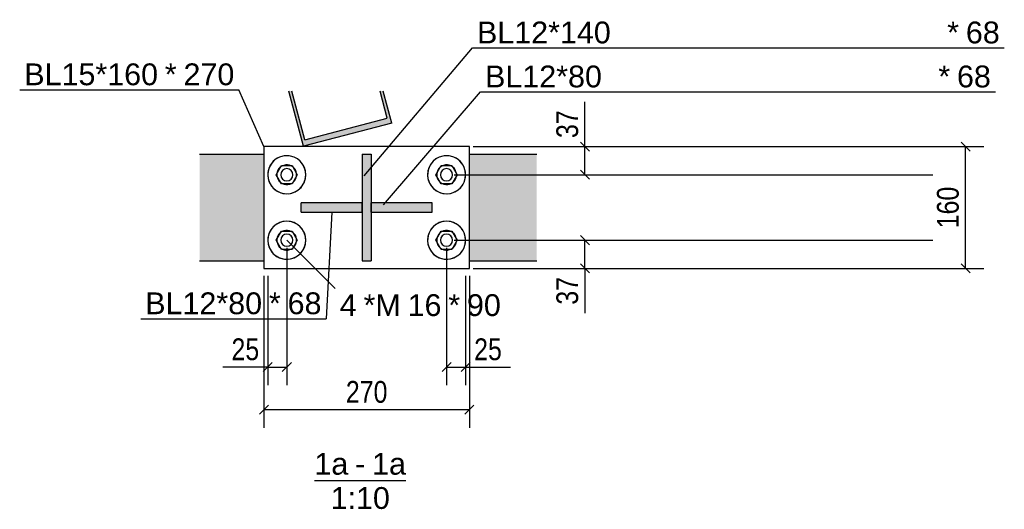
# Model space of a CAD drawing. Header units: millimetres. Extents: x 30 to 208467, y 44 to 15445.
# Tile 58 of 61: x 177327 to 178621, y 44 to 688. Entities that reach past the tile are written whole.
import ezdxf

# ---------------------------------------------------------------- set-up
doc = ezdxf.new("R2010")
doc.units = ezdxf.units.MM
doc.styles.add('Arial', font='ARIAL.TTF', dxfattribs={"height": 0.2})
doc.styles.add('Arial Narrow', font='ARIALN.TTF', dxfattribs={"height": 0.2})

# ---------------------------------------------------------------- blocks, each defined once
blk = doc.blocks.new('Unknown-24 - 51020')
at = {"color": 5}
blk.add_line((177714.6, 82.5), (177834.9, 82.5), dxfattribs=at)
at = {"color": 5, "style": 'Arial'}
for s, height, p in [('1a', 28.65, (177714.6, 90)), ('1a', 28.65, (177790.4, 90)), ('-', 28.7, (177768.1, 90)), ('1:10', 28.65, (177735.9, 45))]:
    blk.add_text(s, height=height, dxfattribs=at).set_placement(p)
blk = doc.blocks.new('Part-51021 - 51020')
blk.add_hatch(color=6).paths.add_polyline_path([(177805.1, 594), (177800.9, 594), (177810.4, 558.2), (177702.1, 529.7), (177685.1, 594), (177681, 594), (177700.1, 521.4), (177816.2, 551.9)])
at = {"color": 7}
for p, q in [((177700.1, 521.4), (177681, 594)), ((177702.1, 529.7), (177685.1, 594)), ((177810.4, 558.2), (177800.9, 594)), ((177816.2, 551.9), (177805.1, 594)), ((177702.1, 529.7), (177810.4, 558.2)), ((177816.2, 551.9), (177700.1, 521.4))]:
    blk.add_line(p, q, dxfattribs=at)
blk = doc.blocks.new('Part-51022 - 51020')
at = {"color": 7}
for p, q in [((177648.3, 521), (177648.3, 361)), ((177918.3, 521), (177648.3, 521)), ((177918.3, 361), (177918.3, 521)), ((177648.3, 361), (177918.3, 361))]:
    blk.add_line(p, q, dxfattribs=at)
blk = doc.blocks.new('Part-51023 - 51020')
blk.add_hatch(color=6).paths.add_polyline_path([(177789.3, 371), (177789.3, 511), (177777.3, 511), (177777.3, 371)])
at = {"color": 7}
for p, q in [((177777.3, 511), (177789.3, 511)), ((177777.3, 511), (177777.3, 371)), ((177789.3, 511), (177789.3, 371)), ((177777.3, 371), (177789.3, 371))]:
    blk.add_line(p, q, dxfattribs=at)
blk = doc.blocks.new('Part-51024 - 51020')
blk.add_hatch(color=6).paths.add_polyline_path([(177777.3, 435), (177777.3, 447), (177697.3, 447), (177697.3, 435)])
at = {"color": 7}
for p, q in [((177697.3, 435), (177697.3, 447)), ((177777.3, 447), (177697.3, 447)), ((177777.3, 435), (177777.3, 447)), ((177697.3, 435), (177777.3, 435))]:
    blk.add_line(p, q, dxfattribs=at)
blk = doc.blocks.new('Part-51025 - 51020')
blk.add_hatch(color=6).paths.add_polyline_path([(177869.3, 435), (177869.3, 447), (177789.3, 447), (177789.3, 435)])
at = {"color": 7}
for p, q in [((177789.3, 435), (177789.3, 447)), ((177869.3, 447), (177789.3, 447)), ((177869.3, 435), (177869.3, 447)), ((177789.3, 435), (177869.3, 435))]:
    blk.add_line(p, q, dxfattribs=at)
blk = doc.blocks.new('Part-51039 - 51020')
for points in [[(177648.3, 371), (177648.3, 511), (177563.7, 511), (177563.7, 371)], [(178006.8, 371), (178006.8, 511), (177918.3, 511), (177918.3, 371)]]:
    blk.add_hatch(color=96).paths.add_polyline_path(points)
at = {"color": 96}
for p, q in [((177563.7, 511), (177648.3, 511)), ((177918.3, 511), (178006.8, 511)), ((177563.7, 371), (177648.3, 371)), ((177918.3, 371), (178006.8, 371))]:
    blk.add_line(p, q, dxfattribs=at)
blk = doc.blocks.new('Bolt-75971 - 51020')
at = {"color": 136}
for p, q in [((177664.4, 484), (177671.4, 496)), ((177671.4, 496), (177685.2, 496)), ((177685.2, 496), (177692.1, 484)), ((177874.4, 484), (177881.4, 496)), ((177881.4, 496), (177895.2, 496)), ((177895.2, 496), (177902.1, 484)), ((177671.4, 472), (177664.4, 484)), ((177692.1, 484), (177685.2, 472)), ((177881.4, 472), (177874.4, 484)), ((177902.1, 484), (177895.2, 472)), ((177685.2, 472), (177671.4, 472)), ((177685.2, 472), (177671.4, 472)), ((177895.2, 472), (177881.4, 472)), ((177664.4, 398), (177671.4, 410)), ((177671.4, 410), (177685.2, 410)), ((177671.4, 410), (177685.2, 410)), ((177685.2, 410), (177692.1, 398)), ((177874.4, 398), (177881.4, 410)), ((177881.4, 410), (177895.2, 410)), ((177881.4, 410), (177895.2, 410)), ((177895.2, 410), (177902.1, 398)), ((177671.4, 386), (177664.4, 398)), ((177692.1, 398), (177685.2, 386)), ((177881.4, 386), (177874.4, 398)), ((177902.1, 398), (177895.2, 386)), ((177685.2, 386), (177671.4, 386)), ((177895.2, 386), (177881.4, 386))]:
    blk.add_line(p, q, dxfattribs=at)
for centre, radius, start, end in [((177678.3, 484), 25, 0, 180), ((177678.3, 484), 25, 330, 150), ((177888.3, 484), 25, 0, 180), ((177888.3, 484), 25, 330, 150), ((177678.3, 484), 25, 150, 330), ((177678.3, 484), 13, 108, 288), ((177678.3, 484), 8, 0, 180), ((177678.3, 484), 13, 288, 108), ((177888.3, 484), 25, 150, 330), ((177888.3, 484), 13, 108, 288), ((177888.3, 484), 8, 0, 180), ((177888.3, 484), 13, 288, 108), ((177678.3, 484), 25, 180, 0), ((177678.3, 484), 8, 180, 0), ((177888.3, 484), 25, 180, 0), ((177888.3, 484), 8, 180, 0), ((177678.3, 398), 25, 0, 180), ((177678.3, 398), 25, 330, 150), ((177888.3, 398), 25, 0, 180), ((177888.3, 398), 25, 330, 150), ((177678.3, 398), 25, 150, 330), ((177678.3, 398), 13, 108, 288), ((177678.3, 398), 8, 0, 180), ((177678.3, 398), 13, 288, 108), ((177888.3, 398), 25, 150, 330), ((177888.3, 398), 13, 108, 288), ((177888.3, 398), 8, 0, 180), ((177888.3, 398), 13, 288, 108), ((177678.3, 398), 25, 180, 0), ((177678.3, 398), 8, 180, 0), ((177888.3, 398), 25, 180, 0), ((177888.3, 398), 8, 180, 0)]:
    blk.add_arc(centre, radius, start, end, dxfattribs=at)
blk = doc.blocks.new('StraightDimension-51097 - 51020')
at = {"color": 174}
for p, q in [((177648.3, 351), (177648.3, 151.4)), ((177918.3, 351), (177918.3, 151.4)), ((177654.3, 181.4), (177642.3, 169.4)), ((177912.3, 169.4), (177924.3, 181.4)), ((177648.3, 175.4), (177918.3, 175.4))]:
    blk.add_line(p, q, dxfattribs=at)
at = {"color": 30, "style": 'Arial Narrow'}
blk.add_text('270', height=28.63, dxfattribs=at).set_placement((177755.9, 184.4))
blk = doc.blocks.new('StraightDimension-51211 - 51020')
at = {"color": 174}
for p, q in [((177928.3, 521), (178594.4, 521)), ((178576.4, 515), (178564.4, 527)), ((178570.4, 361), (178570.4, 521)), ((178564.4, 367), (178576.4, 355)), ((177928.3, 361), (178594.4, 361))]:
    blk.add_line(p, q, dxfattribs=at)
at = {"color": 30, "style": 'Arial Narrow'}
blk.add_text('160', height=28.63, rotation=90.0002, dxfattribs=at).set_placement((178561.4, 413.6))
blk = doc.blocks.new('StraightDimension-51249 - 51020')
at = {"color": 174}
for p, q in [((178070.2, 521), (178070.2, 580)), ((178070.2, 521), (178070.2, 580)), ((177923.3, 521), (178527.4, 521)), ((178076.2, 515), (178064.2, 527)), ((178070.2, 484), (178070.2, 521)), ((177898.3, 484), (178527.4, 484)), ((178064.2, 490), (178076.2, 478))]:
    blk.add_line(p, q, dxfattribs=at)
at = {"color": 30, "style": 'Arial Narrow'}
blk.add_text('37', height=28.63, rotation=90.0002, dxfattribs=at).set_placement((178061.2, 532.2))
blk = doc.blocks.new('StraightDimension-51135 - 51020')
at = {"color": 174}
for p, q in [((177888.3, 388), (177888.3, 207.4)), ((177913.3, 351), (177913.3, 207.4)), ((177894.3, 237.4), (177882.3, 225.4)), ((177907.3, 225.4), (177919.3, 237.4)), ((177888.3, 231.4), (177913.3, 231.4)), ((177913.3, 231.4), (177972.3, 231.4)), ((177913.3, 231.4), (177972.3, 231.4))]:
    blk.add_line(p, q, dxfattribs=at)
at = {"color": 30, "style": 'Arial Narrow'}
blk.add_text('25', height=28.63, dxfattribs=at).set_placement((177924.5, 240.4))
blk = doc.blocks.new('StraightDimension-51137 - 51020')
at = {"color": 174}
for p, q in [((177678.3, 388), (177678.3, 207.4)), ((177653.3, 351), (177653.3, 207.4)), ((177659.3, 237.4), (177647.3, 225.4)), ((177672.3, 225.4), (177684.3, 237.4)), ((177653.3, 231.4), (177594.3, 231.4)), ((177653.3, 231.4), (177594.3, 231.4)), ((177653.3, 231.4), (177678.3, 231.4))]:
    blk.add_line(p, q, dxfattribs=at)
at = {"color": 30, "style": 'Arial Narrow'}
blk.add_text('25', height=28.63, dxfattribs=at).set_placement((177605.6, 240.4))
blk = doc.blocks.new('StraightDimension-51251 - 51020')
at = {"color": 174}
for p, q in [((178076.2, 392), (178064.2, 404)), ((177898.3, 398), (178527.4, 398)), ((178070.2, 361), (178070.2, 398)), ((178064.2, 367), (178076.2, 355)), ((177923.3, 361), (178527.4, 361)), ((178070.2, 361), (178070.2, 302)), ((178070.2, 361), (178070.2, 302))]:
    blk.add_line(p, q, dxfattribs=at)
at = {"color": 30, "style": 'Arial Narrow'}
blk.add_text('37', height=28.63, rotation=90.0002, dxfattribs=at).set_placement((178061.2, 313.3))
blk = doc.blocks.new('Mark-51325 - 51020')
at = {"color": 136}
for p in [(177327.3, 595.6), (177648.3, 521)]:
    blk.add_line(p, (177615.4, 595.6), dxfattribs=at)
at = {"color": 30, "style": 'Arial'}
for s, height, p in [('BL15*160', 28.65, (177333.3, 601.6)), ('*', 28.7, (177518, 601.6)), ('270', 28.65, (177542.6, 601.6))]:
    blk.add_text(s, height=height, dxfattribs=at).set_placement(p)
blk = doc.blocks.new('Mark-51326 - 51020')
at = {"color": 136}
for p, q in [((177780, 482.7), (177922.3, 650.6)), ((177922.3, 650.6), (178621.3, 650.6))]:
    blk.add_line(p, q, dxfattribs=at)
at = {"color": 30, "style": 'Arial'}
for s, height, p in [('BL12*140', 28.65, (177928.3, 656.6)), ('*', 28.7, (178546.2, 656.6)), ('68', 28.65, (178570.8, 656.6))]:
    blk.add_text(s, height=height, dxfattribs=at).set_placement(p)
blk = doc.blocks.new('Mark-51327 - 51020')
at = {"color": 136}
for p in [(177737.3, 435), (177486.3, 294.8)]:
    blk.add_line(p, (177729.9, 294.8), dxfattribs=at)
at = {"color": 30, "style": 'Arial'}
for s, height, p in [('BL12*80', 28.65, (177492.3, 300.8)), ('*', 28.7, (177654.8, 300.8)), ('68', 28.65, (177679.4, 300.8))]:
    blk.add_text(s, height=height, dxfattribs=at).set_placement(p)
blk = doc.blocks.new('Mark-75993 - 51020')
at = {"color": 136}
blk.add_line((177678.3, 398), (177741.9, 334.4), dxfattribs=at)
at = {"color": 30, "style": 'Arial'}
for s, height, p in [('4', 28.7, (177747.9, 298.4)), ('*M', 28.65, (177779.2, 298.4)), ('16', 28.65, (177837.1, 298.4)), ('*', 28.7, (177890.6, 298.4)), ('90', 28.65, (177915.1, 298.4))]:
    blk.add_text(s, height=height, dxfattribs=at).set_placement(p)
blk = doc.blocks.new('Mark-51328 - 51020')
at = {"color": 136}
for p, q in [((177805.6, 444.3), (177932.9, 592.8)), ((177932.9, 592.8), (178609.6, 592.8))]:
    blk.add_line(p, q, dxfattribs=at)
at = {"color": 30, "style": 'Arial'}
for s, height, p in [('BL12*80', 28.65, (177938.9, 598.8)), ('*', 28.7, (178534.6, 598.8)), ('68', 28.65, (178559.1, 598.8))]:
    blk.add_text(s, height=height, dxfattribs=at).set_placement(p)

msp = doc.modelspace()

# ---------------------------------------------------------------- block references
for name in ['Mark-51326 - 51020', 'Mark-51325 - 51020', 'Mark-51328 - 51020', 'Part-51021 - 51020', 'StraightDimension-51249 - 51020', 'Part-51022 - 51020', 'StraightDimension-51211 - 51020', 'Part-51039 - 51020', 'Bolt-75971 - 51020', 'Part-51023 - 51020', 'Part-51024 - 51020', 'Part-51025 - 51020', 'Mark-51327 - 51020', 'StraightDimension-51251 - 51020', 'Mark-75993 - 51020', 'StraightDimension-51137 - 51020', 'StraightDimension-51135 - 51020', 'StraightDimension-51097 - 51020', 'Unknown-24 - 51020']:
    msp.add_blockref(name, (0, 0))

doc.saveas('drawing.dxf')
